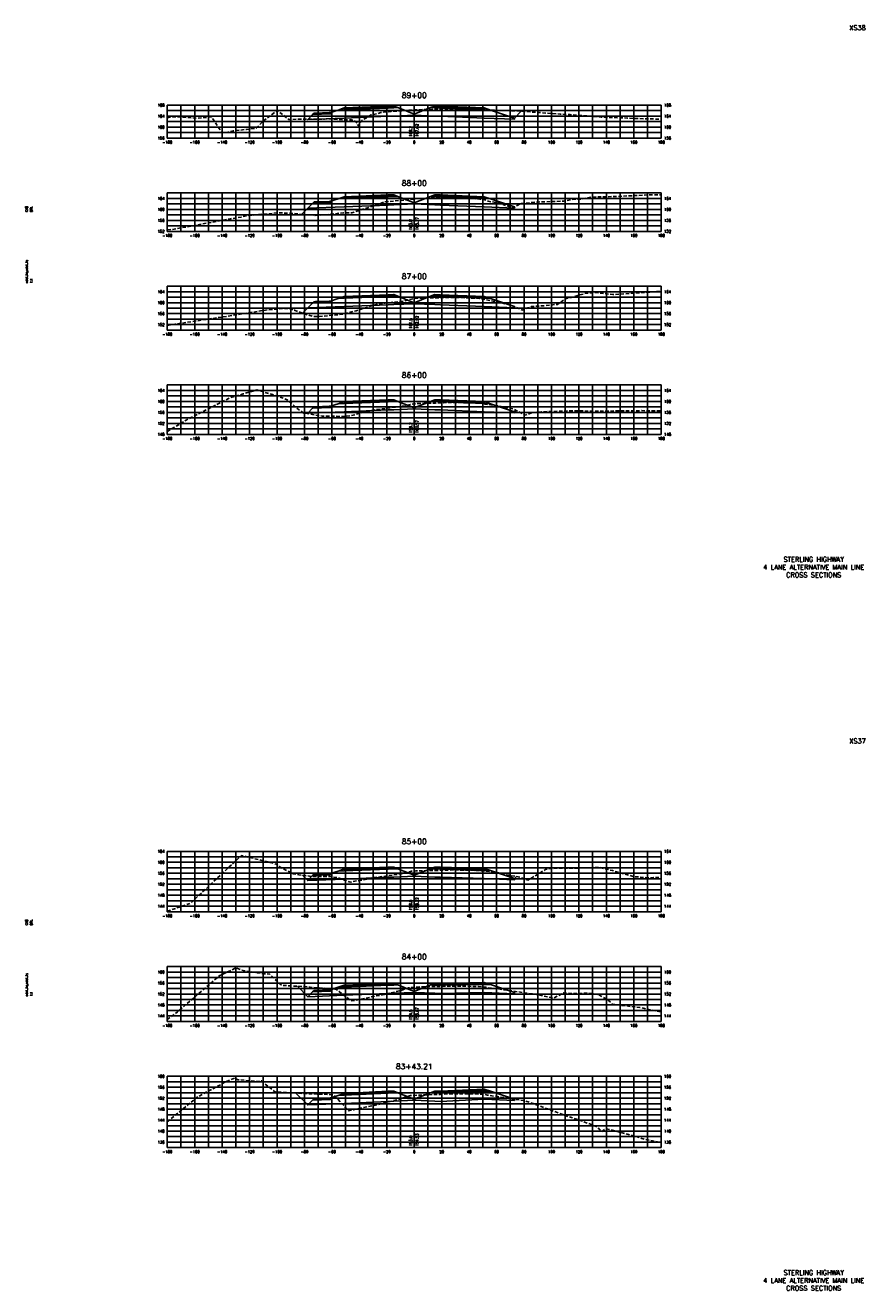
# Model space of a CAD drawing. Extents: x 37 to 9410, y 16 to 8218.
# Tile 14 of 110: x 1497 to 2108, y 2096 to 3018. Entities that reach past the tile are written whole.
import ezdxf
from ezdxf.enums import TextEntityAlignment as Align

# ---------------------------------------------------------------- set-up
doc = ezdxf.new("R2010")
doc.units = 0
doc.header["$LTSCALE"] = 20
doc.header["$MEASUREMENT"] = 0
doc.linetypes.add('HIDDEN_050%', pattern=[0.1875, 0.125, -0.0625])
for name, color, linetype in [('S-AT-TXT175', 6, 'Continuous'), ('S-AT-TXT80', 1, 'Continuous'), ('XDATUM', 3, 'Continuous'), ('XEG', 1, 'HIDDEN_050%'), ('XFG', 2, 'Continuous'), ('XGRID', 251, 'Continuous'), ('XGRIDT', 2, 'Continuous'), ('XREF-BORDER', 7, 'Continuous')]:
    doc.layers.add(name, color=color, linetype=linetype)
doc.styles.add('L100', font='simplex.shx', dxfattribs={"height": 2})
doc.styles.add('L175', font='ROMANSM.shx', dxfattribs={"height": 3.5})
doc.styles.add('L80', font='ROMANSM.shx', dxfattribs={"height": 1.6})

# ---------------------------------------------------------------- blocks, each defined once
blk = doc.blocks.new('03025_00_att1')
at = {"layer": 'S-AT-TXT175', "style": 'L175'}
for tag, p in [('NUM', (32.402, 20.822)), ('LINE1', (30.64, 1.444)), ('LINE2', (30.64, 1.161)), ('LINE3', (30.64, 0.877))]:
    blk.add_attdef(tag, text='', height=0.175, dxfattribs=at).set_placement(p, align=Align.CENTER)
at = {"layer": 'S-AT-TXT80', "style": 'L80'}
for tag, p in [('DESIGNED', (2.094, 14.201)), ('CHECKED', (2.265, 14.201)), ('DRAFTED', (2.436, 14.201)), ('PCTB', (2.094, 11.605)), ('PSCALE', (2.265, 11.605)), ('PVIEW', (2.436, 11.605))]:
    blk.add_attdef(tag, p, '', height=0.08, rotation=90, dxfattribs=at)

msp = doc.modelspace()

# ---------------------------------------------------------------- linework, layer by layer
at = {"layer": 'XDATUM', "flags": 128}
for points in [[(1702.09, 2949.87), (1702.41, 2949.55), (1729, 2950.61), (1761, 2951.89), (1765, 2952.05), (1780, 2952.65), (1795, 2952.05), (1799, 2951.89), (1831, 2950.61), (1853, 2949.73), (1853, 2950.62), (1857.94, 2955.57)], [(1698.05, 2880.49), (1702.41, 2884.85), (1729, 2885.91), (1761, 2887.19), (1765, 2887.35), (1780, 2887.95), (1795, 2887.35), (1799, 2887.19), (1831, 2885.91), (1853, 2885.03), (1853, 2885.92), (1853.18, 2885.74)], [(1698.66, 2808.41), (1702.41, 2812.15), (1729, 2813.21), (1761, 2814.49), (1765, 2814.65), (1780, 2815.25), (1795, 2814.65), (1799, 2814.49), (1831, 2813.21), (1853, 2812.33), (1853, 2813.22), (1853.23, 2813)], [(1702.09, 2735.13), (1702.41, 2735.45), (1729, 2736.51), (1761, 2737.79), (1765, 2737.95), (1780, 2738.55), (1795, 2737.95), (1799, 2737.79), (1831, 2736.51), (1853, 2735.63), (1853, 2736.52), (1854.07, 2737.59)], [(1698.57, 2398.59), (1702.41, 2394.75), (1729, 2395.81), (1761, 2397.09), (1765, 2397.25), (1780, 2397.85), (1795, 2397.25), (1799, 2397.09), (1831, 2396.11), (1853, 2395.23), (1853, 2396.11), (1854.48, 2397.59)], [(1694.79, 2317.67), (1702.41, 2310.05), (1729, 2311.11), (1761, 2312.39), (1765, 2312.55), (1780, 2313.15), (1795, 2312.55), (1799, 2312.39), (1831, 2313.02), (1853, 2312.14), (1853, 2313.03), (1853.82, 2313.85)], [(1693.75, 2239.78), (1702.41, 2231.12), (1729, 2232.18), (1761, 2233.73), (1765, 2233.89), (1780, 2234.49), (1795, 2233.89), (1799, 2233.73), (1831, 2235.27), (1853, 2234.39), (1853, 2235.28), (1853.03, 2235.31)]]:
    msp.add_lwpolyline(points, dxfattribs=at)
at = {"layer": 'XEG', "flags": 128}
for points in [[(1600, 2950.88), (1605.34, 2951.56), (1621.54, 2950.53), (1632.3, 2951.42), (1639.91, 2939.9), (1644.27, 2940.4), (1648.13, 2941.23), (1649.89, 2941.48), (1657.69, 2942.36), (1662.2, 2942.92), (1663.98, 2943.07), (1664.96, 2943.46), (1669.27, 2947.83), (1680.14, 2956.14), (1680.23, 2956.07), (1688.6, 2949.54), (1689.13, 2949.56), (1695.75, 2949.85), (1714.49, 2949.91), (1717.08, 2950.14), (1727.85, 2949.32), (1734.26, 2949.3), (1736.75, 2948.43), (1737.99, 2947.35), (1739.06, 2945.11), (1739.6, 2945.15), (1741.06, 2948.09), (1741.72, 2948.72), (1745.16, 2950.88), (1748.52, 2952.86), (1753.53, 2953.83), (1755.7, 2954.54), (1757.67, 2954.83), (1759.7, 2955.11), (1762.96, 2955.5), (1765.94, 2955.64), (1768.2, 2955.77), (1779.21, 2956.46), (1780, 2956.49), (1782.65, 2956.59), (1789.69, 2956.88), (1793.74, 2957.02), (1803.59, 2957.13), (1804.41, 2957.12), (1805.21, 2957.14), (1814.3, 2956.95), (1818.73, 2956.83), (1823.5, 2956.65), (1829.46, 2956.56), (1837.47, 2956.35), (1841.86, 2956.2), (1847.55, 2956.16), (1847.88, 2956.18), (1849.47, 2956.07), (1861.84, 2955.33), (1864.64, 2955.06), (1867.43, 2954.89), (1886.27, 2953.47), (1889.43, 2953.24), (1889.83, 2953.34), (1893.7, 2953.08), (1913.74, 2951.46), (1916.14, 2951.28), (1916.23, 2951.28), (1935.29, 2950.62), (1940.52, 2950.25), (1960, 2949.81)], [(1600, 2869.16), (1603.82, 2869.35), (1646.19, 2877.2), (1653.79, 2878.37), (1658.3, 2879.48), (1666.24, 2880.2), (1680.47, 2881.45), (1689.38, 2881.3), (1707.86, 2879.58), (1715.68, 2880.13), (1728.32, 2881.52), (1734.55, 2881.47), (1742.43, 2884.09), (1747.5, 2885.58), (1753.9, 2887.52), (1754.42, 2887.85), (1756.39, 2888.72), (1757.93, 2889.46), (1758.08, 2889.51), (1758.89, 2889.58), (1775.06, 2891.01), (1776.71, 2891.15), (1778.48, 2891.4), (1780, 2891.54), (1780.4, 2891.58), (1781.22, 2891.75), (1786.67, 2891.99), (1788.84, 2892.08), (1792.39, 2892.2), (1801.11, 2892.34), (1801.91, 2892.38), (1804.1, 2892.51), (1806.13, 2892.57), (1806.82, 2892.57), (1815.49, 2892.23), (1819.22, 2892.1), (1821.39, 2891.98), (1826.89, 2891.71), (1827.83, 2891.57), (1829.91, 2891.29), (1833.92, 2890.12), (1835.93, 2889.6), (1842.16, 2888.62), (1843.64, 2888.33), (1844.87, 2887.63), (1851.16, 2885.15), (1852.06, 2885.04), (1855.35, 2887.12), (1857.56, 2888.32), (1872.03, 2889.54), (1876.28, 2889.6), (1888.93, 2889.97), (1894.9, 2891.26), (1900.71, 2891.46), (1901.09, 2891.52), (1901.72, 2891.63), (1909.46, 2892.94), (1909.91, 2893.01), (1924.57, 2893.32), (1953.57, 2894.7), (1960, 2894.68)], [(1600, 2799.47), (1605.51, 2800.33), (1624.92, 2803.28), (1643.76, 2806.12), (1672.76, 2810.76), (1673.16, 2810.83), (1685.24, 2811.76), (1689.06, 2811.83), (1692.65, 2810.43), (1705.9, 2805.97), (1709.82, 2805.96), (1716.82, 2806.4), (1719.53, 2806.81), (1727.9, 2807.58), (1737.75, 2810.18), (1753.74, 2815.21), (1758.75, 2815.64), (1772.76, 2817.24), (1774.55, 2817.8), (1777.9, 2818.65), (1779.69, 2819.03), (1780, 2819.08), (1780.43, 2819.15), (1782.92, 2819.25), (1787.93, 2819.47), (1796.2, 2819.57), (1800.28, 2819.68), (1801.5, 2819.74), (1804.23, 2819.82), (1806.72, 2819.86), (1807.76, 2819.84), (1816.3, 2819.6), (1820.29, 2819.46), (1822.67, 2819.34), (1827.46, 2819.14), (1829.61, 2818.8), (1830.51, 2818.62), (1835.56, 2817.53), (1838.68, 2816.86), (1848.03, 2814.83), (1849.96, 2814.17), (1852.49, 2813.31), (1858.89, 2810.63), (1862.87, 2812.32), (1865.21, 2813.15), (1875.8, 2813.84), (1884.33, 2814.8), (1890.2, 2818.7), (1896.09, 2820.2), (1899.28, 2821.32), (1905.45, 2822.92), (1909.29, 2823.27), (1911.99, 2823.45), (1924.7, 2821.93), (1956.7, 2824.11), (1960, 2824.24)], [(1600, 2722.12), (1613.29, 2730.15), (1646.02, 2746.81), (1655.33, 2749.44), (1665.18, 2752.44), (1680.33, 2747.9), (1687.43, 2745.3), (1695.76, 2738.04), (1699.08, 2735.66), (1709.26, 2733.87), (1712.9, 2733.34), (1729.13, 2733.05), (1734.36, 2733.69), (1739.75, 2735.18), (1751.64, 2737.91), (1757.61, 2738.69), (1770.97, 2740.52), (1773.32, 2740.91), (1777.1, 2741.79), (1777.9, 2741.96), (1779.34, 2742.28), (1780, 2742.31), (1781.93, 2742.42), (1787.1, 2742.65), (1795.24, 2742.87), (1799.51, 2743.02), (1801.22, 2743.05), (1804.61, 2743.15), (1807.34, 2743.24), (1808.7, 2743.27), (1816.98, 2743.09), (1821.23, 2742.98), (1823.56, 2742.9), (1828.4, 2742.68), (1830.7, 2742.32), (1831.78, 2742.1), (1837.82, 2741.22), (1840.63, 2740.75), (1848.72, 2739.24), (1852.53, 2738.44), (1854.69, 2737.24), (1860.8, 2734.11), (1865.83, 2735.67), (1867.17, 2735.86), (1872.72, 2736.41), (1891.64, 2737.09), (1898.18, 2737.18), (1906.95, 2736.93), (1923.93, 2737.02), (1945.8, 2737.29), (1960, 2737.04)], [(1600, 2372.37), (1617.15, 2378.3), (1638.77, 2398.69), (1654.11, 2412.96), (1663.19, 2410.76), (1675.39, 2407.8), (1680.04, 2406.37), (1681.5, 2404.93), (1691.49, 2399.66), (1695.89, 2398.97), (1705.13, 2397.68), (1718.51, 2397.6), (1724.09, 2396.87), (1732.51, 2393.8), (1733.81, 2393.63), (1740.12, 2394.79), (1750.55, 2396.88), (1756.76, 2397.62), (1770.56, 2399.66), (1774.01, 2400.67), (1776.45, 2401.19), (1778.04, 2401.47), (1778.69, 2401.6), (1780, 2401.65), (1781.22, 2401.69), (1786.3, 2401.85), (1790.43, 2401.97), (1798.54, 2402.17), (1800.44, 2402.23), (1804.56, 2402.33), (1807.93, 2402.42), (1809.57, 2402.49), (1817.87, 2402.32), (1821.97, 2402.21), (1837.05, 2401.11), (1837.5, 2401.08), (1837.72, 2401.06), (1839.55, 2400.88), (1842.96, 2400.01), (1848.26, 2398.7), (1849.14, 2398.54), (1857.08, 2397.13), (1859.76, 2396.17), (1862.85, 2395.1), (1870.46, 2399.5), (1875.93, 2403.05), (1882.69, 2403.7), (1886.84, 2403.76), (1900.73, 2403.87), (1915.05, 2404.26), (1924.39, 2401.99), (1940.12, 2397.55), (1940.98, 2397.53), (1950.95, 2396.74), (1954.37, 2396.88), (1960, 2397.02)], [(1600, 2293.37), (1607.38, 2298.96), (1638.25, 2325.51), (1644.54, 2328.39), (1650.12, 2331.06), (1655.29, 2329.09), (1670.61, 2326.75), (1674.66, 2326.58), (1681.48, 2319.99), (1683.19, 2318.34), (1698.67, 2317.45), (1704.17, 2316.93), (1709.17, 2316.6), (1722.78, 2315.55), (1725.19, 2313.95), (1734.03, 2306.92), (1738.86, 2307.69), (1750.32, 2310.23), (1757.51, 2311.53), (1769.95, 2314.43), (1774.08, 2315.89), (1775.8, 2316.43), (1777.14, 2316.67), (1777.91, 2316.86), (1780, 2316.93), (1780.48, 2316.95), (1785.29, 2317.18), (1793.43, 2317.44), (1797.77, 2317.52), (1800.23, 2317.58), (1805.07, 2317.74), (1808.53, 2317.78), (1810.37, 2317.83), (1818.56, 2317.63), (1822.88, 2317.55), (1826.74, 2317.38), (1830.41, 2317.24), (1831.95, 2316.91), (1833.39, 2316.6), (1836.65, 2316.16), (1840.9, 2315.76), (1869.25, 2311.56), (1871.69, 2311.18), (1874.22, 2310.52), (1880.5, 2309.12), (1881.87, 2309.15), (1888.73, 2312.88), (1898.74, 2312.24), (1902.35, 2312.43), (1906.28, 2312.8), (1914.29, 2311.61), (1921.25, 2307.48), (1924.68, 2304.43), (1928.49, 2304.04), (1944.36, 2302.16), (1960, 2298.82)], [(1600, 2218.78), (1621.86, 2236.83), (1642.66, 2248.01), (1649.31, 2250.72), (1651.44, 2249.54), (1666.3, 2248.19), (1668.8, 2248.65), (1670.17, 2247.32), (1678.8, 2240.55), (1682.57, 2240.34), (1699.53, 2239.49), (1717.23, 2238.75), (1720.73, 2238.48), (1723.08, 2236.6), (1732.08, 2226.84), (1735.65, 2227.62), (1750.83, 2230.84), (1754.63, 2231.72), (1769.54, 2235.48), (1770.91, 2235.97), (1775.15, 2237.47), (1775.61, 2237.55), (1777.2, 2237.9), (1778.89, 2237.98), (1780, 2238.04), (1784.85, 2238.33), (1794.39, 2238.67), (1797.27, 2238.76), (1799, 2238.82), (1804.89, 2239.14), (1809.35, 2239.22), (1810.63, 2239.24), (1820.35, 2239.25), (1823.13, 2239.18), (1824.74, 2239.12), (1830.6, 2239.02), (1831.25, 2238.88), (1833.31, 2238.35), (1839.31, 2237.41), (1840.72, 2237.22), (1846.02, 2236.38), (1859.58, 2234.3), (1866.69, 2232.11), (1889.85, 2223.46), (1900.42, 2220.06), (1913.48, 2215.09), (1915.22, 2213), (1916.72, 2211.77), (1918.71, 2213.18), (1919.62, 2213.64), (1922.72, 2213.23), (1941.96, 2208), (1944.46, 2207.19), (1947.94, 2206.16), (1960, 2203.67)]]:
    msp.add_lwpolyline(points, dxfattribs=at)
at = {"layer": 'XFG', "flags": 128}
for points in [[(1780, 2953.39), (1768.05, 2958.18), (1765, 2958.05), (1761, 2957.89), (1729, 2956.61), (1724.43, 2956.43), (1719, 2954.62), (1719, 2953.62), (1705.96, 2953.1), (1702.41, 2949.55), (1729, 2950.61), (1761, 2951.89), (1765, 2952.05), (1780, 2952.65), (1780, 2953.39)], [(1719, 2954.62), (1718, 2954.58), (1718, 2954.24), (1708, 2953.84), (1708, 2954.18), (1707, 2954.14), (1705.96, 2953.1), (1719, 2953.62), (1719, 2954.62)], [(1718, 2954.58), (1708, 2954.18), (1708, 2953.84), (1718, 2954.24), (1718, 2954.58)], [(1765, 2958.39), (1761, 2958.23), (1729, 2956.95), (1729, 2957.95), (1724.43, 2956.43), (1729, 2956.61), (1761, 2957.89), (1765, 2958.05), (1768.05, 2958.18), (1765, 2959.39), (1765, 2958.39)], [(1765, 2959.39), (1761, 2959.23), (1729, 2957.95), (1729, 2957.61), (1761, 2958.89), (1765, 2959.05), (1765, 2959.39)], [(1765, 2959.05), (1761, 2958.89), (1729, 2957.61), (1729, 2956.95), (1761, 2958.23), (1765, 2958.39), (1765, 2959.05)], [(1780, 2953.39), (1791.95, 2958.18), (1795, 2958.05), (1799, 2957.89), (1831, 2956.61), (1835.57, 2956.43), (1853, 2950.62), (1853, 2949.73), (1831, 2950.61), (1799, 2951.89), (1795, 2952.05), (1780, 2952.65)], [(1795, 2959.39), (1791.95, 2958.18), (1795, 2958.05), (1799, 2957.89), (1831, 2956.61), (1835.57, 2956.43), (1831, 2957.95), (1831, 2956.95), (1799, 2958.23), (1795, 2958.39), (1795, 2959.39)], [(1795, 2959.39), (1795, 2959.05), (1799, 2958.89), (1831, 2957.61), (1831, 2957.95), (1799, 2959.23), (1795, 2959.39)], [(1795, 2959.05), (1795, 2958.39), (1799, 2958.23), (1831, 2956.95), (1831, 2957.61), (1799, 2958.89), (1795, 2959.05)], [(1853, 2950.62), (1853, 2950.62), (1857.94, 2955.57)], [(1702.41, 2949.55), (1702.41, 2949.55), (1702.09, 2949.87)], [(1780, 2888.69), (1768.05, 2893.48), (1765, 2893.35), (1761, 2893.19), (1729, 2891.91), (1724.43, 2891.73), (1719, 2889.92), (1719, 2888.92), (1705.96, 2888.4), (1702.41, 2884.85), (1729, 2885.91), (1761, 2887.19), (1765, 2887.35), (1780, 2887.95), (1780, 2888.69)], [(1719, 2889.92), (1718, 2889.88), (1718, 2889.54), (1708, 2889.14), (1708, 2889.48), (1707, 2889.44), (1705.96, 2888.4), (1719, 2888.92), (1719, 2889.92)], [(1718, 2889.88), (1708, 2889.48), (1708, 2889.14), (1718, 2889.54), (1718, 2889.88)], [(1765, 2893.69), (1761, 2893.53), (1729, 2892.25), (1729, 2893.25), (1724.43, 2891.73), (1729, 2891.91), (1761, 2893.19), (1765, 2893.35), (1768.05, 2893.48), (1765, 2894.69), (1765, 2893.69)], [(1765, 2894.69), (1761, 2894.53), (1729, 2893.25), (1729, 2892.91), (1761, 2894.19), (1765, 2894.35), (1765, 2894.69)], [(1765, 2894.35), (1761, 2894.19), (1729, 2892.91), (1729, 2892.25), (1761, 2893.53), (1765, 2893.69), (1765, 2894.35)], [(1780, 2888.69), (1791.95, 2893.48), (1795, 2893.35), (1799, 2893.19), (1831, 2891.91), (1835.57, 2891.73), (1853, 2885.92), (1853, 2885.03), (1831, 2885.91), (1799, 2887.19), (1795, 2887.35), (1780, 2887.95)], [(1795, 2894.69), (1791.95, 2893.48), (1795, 2893.35), (1799, 2893.19), (1831, 2891.91), (1835.57, 2891.73), (1831, 2893.25), (1831, 2892.25), (1799, 2893.53), (1795, 2893.69), (1795, 2894.69)], [(1795, 2894.69), (1795, 2894.35), (1799, 2894.19), (1831, 2892.91), (1831, 2893.25), (1799, 2894.53), (1795, 2894.69)], [(1795, 2894.35), (1795, 2893.69), (1799, 2893.53), (1831, 2892.25), (1831, 2892.91), (1799, 2894.19), (1795, 2894.35)], [(1702.41, 2884.85), (1702.41, 2884.85), (1698.05, 2880.49)], [(1853, 2885.92), (1853, 2885.92), (1853.18, 2885.74)], [(1780, 2815.99), (1768.05, 2820.78), (1765, 2820.65), (1761, 2820.49), (1729, 2819.21), (1724.43, 2819.03), (1719, 2817.22), (1719, 2816.22), (1705.96, 2815.7), (1702.41, 2812.15), (1729, 2813.21), (1761, 2814.49), (1765, 2814.65), (1780, 2815.25), (1780, 2815.99)], [(1719, 2817.22), (1718, 2817.18), (1718, 2816.84), (1708, 2816.44), (1708, 2816.78), (1707, 2816.74), (1705.96, 2815.7), (1719, 2816.22), (1719, 2817.22)], [(1718, 2817.18), (1708, 2816.78), (1708, 2816.44), (1718, 2816.84), (1718, 2817.18)], [(1765, 2820.99), (1761, 2820.83), (1729, 2819.55), (1729, 2820.55), (1724.43, 2819.03), (1729, 2819.21), (1761, 2820.49), (1765, 2820.65), (1768.05, 2820.78), (1765, 2821.99), (1765, 2820.99)], [(1765, 2821.99), (1761, 2821.83), (1729, 2820.55), (1729, 2820.21), (1761, 2821.49), (1765, 2821.65), (1765, 2821.99)], [(1765, 2821.65), (1761, 2821.49), (1729, 2820.21), (1729, 2819.55), (1761, 2820.83), (1765, 2820.99), (1765, 2821.65)], [(1780, 2815.99), (1791.95, 2820.78), (1795, 2820.65), (1799, 2820.49), (1831, 2819.21), (1835.57, 2819.03), (1853, 2813.22), (1853, 2812.33), (1831, 2813.21), (1799, 2814.49), (1795, 2814.65), (1780, 2815.25)], [(1795, 2821.99), (1791.95, 2820.78), (1795, 2820.65), (1799, 2820.49), (1831, 2819.21), (1835.57, 2819.03), (1831, 2820.55), (1831, 2819.55), (1799, 2820.83), (1795, 2820.99), (1795, 2821.99)], [(1795, 2821.99), (1795, 2821.65), (1799, 2821.49), (1831, 2820.21), (1831, 2820.55), (1799, 2821.83), (1795, 2821.99)], [(1795, 2821.65), (1795, 2820.99), (1799, 2820.83), (1831, 2819.55), (1831, 2820.21), (1799, 2821.49), (1795, 2821.65)], [(1702.41, 2812.15), (1702.41, 2812.15), (1698.66, 2808.41)], [(1853, 2813.22), (1853, 2813.22), (1853.23, 2813)], [(1780, 2739.29), (1768.05, 2744.08), (1765, 2743.95), (1761, 2743.79), (1729, 2742.51), (1724.43, 2742.33), (1719, 2740.52), (1719, 2739.52), (1705.96, 2739), (1702.41, 2735.45), (1729, 2736.51), (1761, 2737.79), (1765, 2737.95), (1780, 2738.55), (1780, 2739.29)], [(1719, 2740.52), (1718, 2740.48), (1718, 2740.14), (1708, 2739.74), (1708, 2740.08), (1707, 2740.04), (1705.96, 2739), (1719, 2739.52), (1719, 2740.52)], [(1718, 2740.48), (1708, 2740.08), (1708, 2739.74), (1718, 2740.14), (1718, 2740.48)], [(1765, 2744.29), (1761, 2744.13), (1729, 2742.85), (1729, 2743.85), (1724.43, 2742.33), (1729, 2742.51), (1761, 2743.79), (1765, 2743.95), (1768.05, 2744.08), (1765, 2745.29), (1765, 2744.29)], [(1765, 2745.29), (1761, 2745.13), (1729, 2743.85), (1729, 2743.51), (1761, 2744.79), (1765, 2744.95), (1765, 2745.29)], [(1765, 2744.95), (1761, 2744.79), (1729, 2743.51), (1729, 2742.85), (1761, 2744.13), (1765, 2744.29), (1765, 2744.95)], [(1780, 2739.29), (1791.95, 2744.08), (1795, 2743.95), (1799, 2743.79), (1831, 2742.51), (1835.57, 2742.33), (1853, 2736.52), (1853, 2735.63), (1831, 2736.51), (1799, 2737.79), (1795, 2737.95), (1780, 2738.55)], [(1795, 2745.29), (1791.95, 2744.08), (1795, 2743.95), (1799, 2743.79), (1831, 2742.51), (1835.57, 2742.33), (1831, 2743.85), (1831, 2742.85), (1799, 2744.13), (1795, 2744.29), (1795, 2745.29)], [(1795, 2745.29), (1795, 2744.95), (1799, 2744.79), (1831, 2743.51), (1831, 2743.85), (1799, 2745.13), (1795, 2745.29)], [(1795, 2744.95), (1795, 2744.29), (1799, 2744.13), (1831, 2742.85), (1831, 2743.51), (1799, 2744.79), (1795, 2744.95)], [(1702.41, 2735.45), (1702.41, 2735.45), (1702.09, 2735.13)], [(1853, 2736.52), (1853, 2736.52), (1854.07, 2737.59)], [(1702.41, 2394.75), (1702.41, 2394.75), (1698.57, 2398.59)], [(1780, 2398.59), (1768.05, 2403.38), (1765, 2403.25), (1761, 2403.09), (1729, 2401.81), (1724.43, 2401.63), (1719, 2399.82), (1719, 2398.82), (1705.96, 2398.3), (1702.41, 2394.75), (1729, 2395.81), (1761, 2397.09), (1765, 2397.25), (1780, 2397.85), (1780, 2398.59)], [(1719, 2399.82), (1718, 2399.78), (1718, 2399.44), (1708, 2399.04), (1708, 2399.38), (1707, 2399.34), (1705.96, 2398.3), (1719, 2398.82), (1719, 2399.82)], [(1718, 2399.78), (1708, 2399.38), (1708, 2399.04), (1718, 2399.44), (1718, 2399.78)], [(1765, 2403.59), (1761, 2403.43), (1729, 2402.15), (1729, 2403.15), (1724.43, 2401.63), (1729, 2401.81), (1761, 2403.09), (1765, 2403.25), (1768.05, 2403.38), (1765, 2404.59), (1765, 2403.59)], [(1765, 2404.59), (1761, 2404.43), (1729, 2403.15), (1729, 2402.81), (1761, 2404.09), (1765, 2404.25), (1765, 2404.59)], [(1765, 2404.25), (1761, 2404.09), (1729, 2402.81), (1729, 2402.15), (1761, 2403.43), (1765, 2403.59), (1765, 2404.25)], [(1780, 2398.59), (1791.95, 2403.38), (1795, 2403.25), (1799, 2403.09), (1831, 2402.11), (1835.57, 2401.93), (1853, 2396.11), (1853, 2395.23), (1831, 2396.11), (1799, 2397.09), (1795, 2397.25), (1780, 2397.85)], [(1795, 2404.59), (1791.95, 2403.38), (1795, 2403.25), (1799, 2403.09), (1831, 2402.11), (1835.57, 2401.93), (1831, 2403.45), (1831, 2402.45), (1799, 2403.43), (1795, 2403.59), (1795, 2404.59)], [(1795, 2404.59), (1795, 2404.25), (1799, 2404.09), (1831, 2403.11), (1831, 2403.45), (1799, 2404.43), (1795, 2404.59)], [(1795, 2404.25), (1795, 2403.59), (1799, 2403.43), (1831, 2402.45), (1831, 2403.11), (1799, 2404.09), (1795, 2404.25)], [(1853, 2396.11), (1853, 2396.11), (1854.48, 2397.59)], [(1702.41, 2310.05), (1702.41, 2310.05), (1694.79, 2317.67)], [(1780, 2313.89), (1768.05, 2318.68), (1765, 2318.55), (1761, 2318.39), (1729, 2317.11), (1724.43, 2316.93), (1719, 2315.12), (1719, 2314.12), (1705.96, 2313.6), (1702.41, 2310.05), (1729, 2311.11), (1761, 2312.39), (1765, 2312.55), (1780, 2313.15), (1780, 2313.89)], [(1765, 2318.89), (1761, 2318.73), (1729, 2317.45), (1729, 2318.45), (1724.43, 2316.93), (1729, 2317.11), (1761, 2318.39), (1765, 2318.55), (1768.05, 2318.68), (1765, 2319.89), (1765, 2318.89)], [(1765, 2319.89), (1761, 2319.73), (1729, 2318.45), (1729, 2318.11), (1761, 2319.39), (1765, 2319.55), (1765, 2319.89)], [(1765, 2319.55), (1761, 2319.39), (1729, 2318.11), (1729, 2317.45), (1761, 2318.73), (1765, 2318.89), (1765, 2319.55)], [(1780, 2313.89), (1791.95, 2318.68), (1795, 2318.55), (1799, 2318.39), (1831, 2319.02), (1835.57, 2318.84), (1853, 2313.03), (1853, 2312.14), (1831, 2313.02), (1799, 2312.39), (1795, 2312.55), (1780, 2313.15)], [(1795, 2319.89), (1791.95, 2318.68), (1795, 2318.55), (1799, 2318.39), (1831, 2319.02), (1835.57, 2318.84), (1831, 2320.36), (1831, 2319.36), (1799, 2318.73), (1795, 2318.89), (1795, 2319.89)], [(1795, 2319.89), (1795, 2319.55), (1799, 2319.39), (1831, 2320.02), (1831, 2320.36), (1799, 2319.73), (1795, 2319.89)], [(1795, 2319.55), (1795, 2318.89), (1799, 2318.73), (1831, 2319.36), (1831, 2320.02), (1799, 2319.39), (1795, 2319.55)], [(1719, 2315.12), (1718, 2315.08), (1718, 2314.74), (1708, 2314.34), (1708, 2314.68), (1707, 2314.64), (1705.96, 2313.6), (1719, 2314.12), (1719, 2315.12)], [(1718, 2315.08), (1708, 2314.68), (1708, 2314.34), (1718, 2314.74), (1718, 2315.08)], [(1853, 2313.03), (1853, 2313.03), (1853.82, 2313.85)], [(1795, 2241.23), (1791.95, 2240.01), (1795, 2239.89), (1799, 2239.73), (1831, 2241.27), (1835.57, 2241.09), (1831, 2242.61), (1831, 2241.61), (1799, 2240.07), (1795, 2240.23), (1795, 2241.23)], [(1795, 2241.23), (1795, 2240.89), (1799, 2240.73), (1831, 2242.27), (1831, 2242.61), (1799, 2241.07), (1795, 2241.23)], [(1795, 2240.89), (1795, 2240.23), (1799, 2240.07), (1831, 2241.61), (1831, 2242.27), (1799, 2240.73), (1795, 2240.89)], [(1702.41, 2231.12), (1702.41, 2231.12), (1693.75, 2239.78)], [(1780, 2235.23), (1768.05, 2240.01), (1765, 2239.89), (1761, 2239.73), (1729, 2238.18), (1724.43, 2238), (1719, 2236.19), (1719, 2235.19), (1705.96, 2234.66), (1702.41, 2231.12), (1729, 2232.18), (1761, 2233.73), (1765, 2233.89), (1780, 2234.49), (1780, 2235.23)], [(1719, 2236.19), (1718, 2236.15), (1718, 2235.81), (1708, 2235.41), (1708, 2235.75), (1707, 2235.71), (1705.96, 2234.66), (1719, 2235.19), (1719, 2236.19)], [(1718, 2236.15), (1708, 2235.75), (1708, 2235.41), (1718, 2235.81), (1718, 2236.15)], [(1765, 2240.23), (1761, 2240.07), (1729, 2238.52), (1729, 2239.52), (1724.43, 2238), (1729, 2238.18), (1761, 2239.73), (1765, 2239.89), (1768.05, 2240.01), (1765, 2241.23), (1765, 2240.23)], [(1765, 2241.23), (1761, 2241.07), (1729, 2239.52), (1729, 2239.18), (1761, 2240.73), (1765, 2240.89), (1765, 2241.23)], [(1765, 2240.89), (1761, 2240.73), (1729, 2239.18), (1729, 2238.52), (1761, 2240.07), (1765, 2240.23), (1765, 2240.89)], [(1780, 2235.23), (1791.95, 2240.01), (1795, 2239.89), (1799, 2239.73), (1831, 2241.27), (1835.57, 2241.09), (1853, 2235.28), (1853, 2234.39), (1831, 2235.27), (1799, 2233.73), (1795, 2233.89), (1780, 2234.49)], [(1853, 2235.28), (1853, 2235.28), (1853.03, 2235.31)]]:
    msp.add_lwpolyline(points, dxfattribs=at)
at = {"layer": 'XGRID'}
for p, q in [((1600, 2936), (1600, 2960)), ((1600, 2960), (1960, 2960)), ((1600, 2956), (1960, 2956)), ((1610, 2936), (1610, 2960)), ((1620, 2936), (1620, 2960)), ((1630, 2936), (1630, 2960)), ((1640, 2936), (1640, 2960)), ((1650, 2936), (1650, 2960)), ((1660, 2936), (1660, 2960)), ((1670, 2936), (1670, 2960)), ((1680, 2936), (1680, 2960)), ((1690, 2936), (1690, 2960)), ((1700, 2936), (1700, 2960)), ((1710, 2936), (1710, 2960)), ((1720, 2936), (1720, 2960)), ((1730, 2936), (1730, 2960)), ((1740, 2936), (1740, 2960)), ((1750, 2936), (1750, 2960)), ((1760, 2936), (1760, 2960)), ((1770, 2936), (1770, 2960)), ((1780, 2936), (1780, 2960)), ((1790, 2936), (1790, 2960)), ((1800, 2936), (1800, 2960)), ((1810, 2936), (1810, 2960)), ((1820, 2936), (1820, 2960)), ((1830, 2936), (1830, 2960)), ((1840, 2936), (1840, 2960)), ((1850, 2936), (1850, 2960)), ((1860, 2936), (1860, 2960)), ((1870, 2936), (1870, 2960)), ((1880, 2936), (1880, 2960)), ((1890, 2936), (1890, 2960)), ((1900, 2936), (1900, 2960)), ((1910, 2936), (1910, 2960)), ((1920, 2936), (1920, 2960)), ((1930, 2936), (1930, 2960)), ((1940, 2936), (1940, 2960)), ((1950, 2936), (1950, 2960)), ((1960, 2936), (1960, 2960)), ((1600, 2952), (1960, 2952)), ((1600, 2948), (1960, 2948)), ((1600, 2944), (1960, 2944)), ((1600, 2940), (1960, 2940)), ((1600, 2936), (1960, 2936)), ((1600, 2868), (1600, 2896)), ((1600, 2896), (1960, 2896)), ((1600, 2892), (1960, 2892)), ((1600, 2888), (1960, 2888)), ((1610, 2868), (1610, 2896)), ((1620, 2868), (1620, 2896)), ((1630, 2868), (1630, 2896)), ((1640, 2868), (1640, 2896)), ((1650, 2868), (1650, 2896)), ((1660, 2868), (1660, 2896)), ((1670, 2868), (1670, 2896)), ((1680, 2868), (1680, 2896)), ((1690, 2868), (1690, 2896)), ((1700, 2868), (1700, 2896)), ((1710, 2868), (1710, 2896)), ((1720, 2868), (1720, 2896)), ((1730, 2868), (1730, 2896)), ((1740, 2868), (1740, 2896)), ((1750, 2868), (1750, 2896)), ((1760, 2868), (1760, 2896)), ((1770, 2868), (1770, 2896)), ((1780, 2868), (1780, 2896)), ((1790, 2868), (1790, 2896)), ((1800, 2868), (1800, 2896)), ((1810, 2868), (1810, 2896)), ((1820, 2868), (1820, 2896)), ((1830, 2868), (1830, 2896)), ((1840, 2868), (1840, 2896)), ((1850, 2868), (1850, 2896)), ((1860, 2868), (1860, 2896)), ((1870, 2868), (1870, 2896)), ((1880, 2868), (1880, 2896)), ((1890, 2868), (1890, 2896)), ((1900, 2868), (1900, 2896)), ((1910, 2868), (1910, 2896)), ((1920, 2868), (1920, 2896)), ((1930, 2868), (1930, 2896)), ((1940, 2868), (1940, 2896)), ((1950, 2868), (1950, 2896)), ((1960, 2868), (1960, 2896)), ((1600, 2884), (1960, 2884)), ((1600, 2880), (1960, 2880)), ((1600, 2876), (1960, 2876)), ((1600, 2872), (1960, 2872)), ((1600, 2868), (1960, 2868)), ((1600, 2796), (1600, 2828)), ((1600, 2828), (1960, 2828)), ((1600, 2824), (1960, 2824)), ((1610, 2796), (1610, 2828)), ((1620, 2796), (1620, 2828)), ((1630, 2796), (1630, 2828)), ((1640, 2796), (1640, 2828)), ((1650, 2796), (1650, 2828)), ((1660, 2796), (1660, 2828)), ((1670, 2796), (1670, 2828)), ((1680, 2796), (1680, 2828)), ((1690, 2796), (1690, 2828)), ((1700, 2796), (1700, 2828)), ((1710, 2796), (1710, 2828)), ((1720, 2796), (1720, 2828)), ((1730, 2796), (1730, 2828)), ((1740, 2796), (1740, 2828)), ((1750, 2796), (1750, 2828)), ((1760, 2796), (1760, 2828)), ((1770, 2796), (1770, 2828)), ((1780, 2796), (1780, 2828)), ((1790, 2796), (1790, 2828)), ((1800, 2796), (1800, 2828)), ((1810, 2796), (1810, 2828)), ((1820, 2796), (1820, 2828)), ((1830, 2796), (1830, 2828)), ((1840, 2796), (1840, 2828)), ((1850, 2796), (1850, 2828)), ((1860, 2796), (1860, 2828)), ((1870, 2796), (1870, 2828)), ((1880, 2796), (1880, 2828)), ((1890, 2796), (1890, 2828)), ((1900, 2796), (1900, 2828)), ((1910, 2796), (1910, 2828)), ((1920, 2796), (1920, 2828)), ((1930, 2796), (1930, 2828)), ((1940, 2796), (1940, 2828)), ((1950, 2796), (1950, 2828)), ((1960, 2796), (1960, 2828)), ((1600, 2820), (1960, 2820)), ((1600, 2816), (1960, 2816)), ((1600, 2812), (1960, 2812)), ((1600, 2808), (1960, 2808)), ((1600, 2804), (1960, 2804)), ((1600, 2800), (1960, 2800)), ((1600, 2796), (1960, 2796)), ((1600, 2720), (1600, 2756)), ((1600, 2756), (1960, 2756)), ((1600, 2752), (1960, 2752)), ((1610, 2720), (1610, 2756)), ((1620, 2720), (1620, 2756)), ((1630, 2720), (1630, 2756)), ((1640, 2720), (1640, 2756)), ((1650, 2720), (1650, 2756)), ((1660, 2720), (1660, 2756)), ((1670, 2720), (1670, 2756)), ((1680, 2720), (1680, 2756)), ((1690, 2720), (1690, 2756)), ((1700, 2720), (1700, 2756)), ((1710, 2720), (1710, 2756)), ((1720, 2720), (1720, 2756)), ((1730, 2720), (1730, 2756)), ((1740, 2720), (1740, 2756)), ((1750, 2720), (1750, 2756)), ((1760, 2720), (1760, 2756)), ((1770, 2720), (1770, 2756)), ((1780, 2720), (1780, 2756)), ((1790, 2720), (1790, 2756)), ((1800, 2720), (1800, 2756)), ((1810, 2720), (1810, 2756)), ((1820, 2720), (1820, 2756)), ((1830, 2720), (1830, 2756)), ((1840, 2720), (1840, 2756)), ((1850, 2720), (1850, 2756)), ((1860, 2720), (1860, 2756)), ((1870, 2720), (1870, 2756)), ((1880, 2720), (1880, 2756)), ((1890, 2720), (1890, 2756)), ((1900, 2720), (1900, 2756)), ((1910, 2720), (1910, 2756)), ((1920, 2720), (1920, 2756)), ((1930, 2720), (1930, 2756)), ((1940, 2720), (1940, 2756)), ((1950, 2720), (1950, 2756)), ((1960, 2720), (1960, 2756)), ((1600, 2748), (1960, 2748)), ((1600, 2744), (1960, 2744)), ((1600, 2740), (1960, 2740)), ((1600, 2736), (1960, 2736)), ((1600, 2732), (1960, 2732)), ((1600, 2728), (1960, 2728)), ((1600, 2724), (1960, 2724)), ((1600, 2720), (1960, 2720)), ((1600, 2372), (1600, 2416)), ((1600, 2416), (1960, 2416)), ((1600, 2412), (1960, 2412)), ((1600, 2408), (1960, 2408)), ((1610, 2372), (1610, 2416)), ((1620, 2372), (1620, 2416)), ((1630, 2372), (1630, 2416)), ((1640, 2372), (1640, 2416)), ((1650, 2372), (1650, 2416)), ((1660, 2372), (1660, 2416)), ((1670, 2372), (1670, 2416)), ((1680, 2372), (1680, 2416)), ((1690, 2372), (1690, 2416)), ((1700, 2372), (1700, 2416)), ((1710, 2372), (1710, 2416)), ((1720, 2372), (1720, 2416)), ((1730, 2372), (1730, 2416)), ((1740, 2372), (1740, 2416)), ((1750, 2372), (1750, 2416)), ((1760, 2372), (1760, 2416)), ((1770, 2372), (1770, 2416)), ((1780, 2372), (1780, 2416)), ((1790, 2372), (1790, 2416)), ((1800, 2372), (1800, 2416)), ((1810, 2372), (1810, 2416)), ((1820, 2372), (1820, 2416)), ((1830, 2372), (1830, 2416)), ((1840, 2372), (1840, 2416)), ((1850, 2372), (1850, 2416)), ((1860, 2372), (1860, 2416)), ((1870, 2372), (1870, 2416)), ((1880, 2372), (1880, 2416)), ((1890, 2372), (1890, 2416)), ((1900, 2372), (1900, 2416)), ((1910, 2372), (1910, 2416)), ((1920, 2372), (1920, 2416)), ((1930, 2372), (1930, 2416)), ((1940, 2372), (1940, 2416)), ((1950, 2372), (1950, 2416)), ((1960, 2372), (1960, 2416)), ((1600, 2404), (1960, 2404)), ((1600, 2400), (1960, 2400)), ((1600, 2396), (1960, 2396)), ((1600, 2392), (1960, 2392)), ((1600, 2388), (1960, 2388)), ((1600, 2384), (1960, 2384)), ((1600, 2380), (1960, 2380)), ((1600, 2376), (1960, 2376)), ((1600, 2372), (1960, 2372)), ((1600, 2292), (1600, 2332)), ((1600, 2332), (1960, 2332)), ((1600, 2328), (1960, 2328)), ((1610, 2292), (1610, 2332)), ((1620, 2292), (1620, 2332)), ((1630, 2292), (1630, 2332)), ((1640, 2292), (1640, 2332)), ((1650, 2292), (1650, 2332)), ((1660, 2292), (1660, 2332)), ((1670, 2292), (1670, 2332)), ((1680, 2292), (1680, 2332)), ((1690, 2292), (1690, 2332)), ((1700, 2292), (1700, 2332)), ((1710, 2292), (1710, 2332)), ((1720, 2292), (1720, 2332)), ((1730, 2292), (1730, 2332)), ((1740, 2292), (1740, 2332)), ((1750, 2292), (1750, 2332)), ((1760, 2292), (1760, 2332)), ((1770, 2292), (1770, 2332)), ((1780, 2292), (1780, 2332)), ((1790, 2292), (1790, 2332)), ((1800, 2292), (1800, 2332)), ((1810, 2292), (1810, 2332)), ((1820, 2292), (1820, 2332)), ((1830, 2292), (1830, 2332)), ((1840, 2292), (1840, 2332)), ((1850, 2292), (1850, 2332)), ((1860, 2292), (1860, 2332)), ((1870, 2292), (1870, 2332)), ((1880, 2292), (1880, 2332)), ((1890, 2292), (1890, 2332)), ((1900, 2292), (1900, 2332)), ((1910, 2292), (1910, 2332)), ((1920, 2292), (1920, 2332)), ((1930, 2292), (1930, 2332)), ((1940, 2292), (1940, 2332)), ((1950, 2292), (1950, 2332)), ((1960, 2292), (1960, 2332)), ((1600, 2324), (1960, 2324)), ((1600, 2320), (1960, 2320)), ((1600, 2316), (1960, 2316)), ((1600, 2312), (1960, 2312)), ((1600, 2308), (1960, 2308)), ((1600, 2304), (1960, 2304)), ((1600, 2300), (1960, 2300)), ((1600, 2296), (1960, 2296)), ((1600, 2292), (1960, 2292)), ((1600, 2200), (1600, 2252)), ((1600, 2252), (1960, 2252)), ((1610, 2200), (1610, 2252)), ((1620, 2200), (1620, 2252)), ((1630, 2200), (1630, 2252)), ((1640, 2200), (1640, 2252)), ((1650, 2200), (1650, 2252)), ((1660, 2200), (1660, 2252)), ((1670, 2200), (1670, 2252)), ((1680, 2200), (1680, 2252)), ((1690, 2200), (1690, 2252)), ((1700, 2200), (1700, 2252)), ((1710, 2200), (1710, 2252)), ((1720, 2200), (1720, 2252)), ((1730, 2200), (1730, 2252)), ((1740, 2200), (1740, 2252)), ((1750, 2200), (1750, 2252)), ((1760, 2200), (1760, 2252)), ((1770, 2200), (1770, 2252)), ((1780, 2200), (1780, 2252)), ((1790, 2200), (1790, 2252)), ((1800, 2200), (1800, 2252)), ((1810, 2200), (1810, 2252)), ((1820, 2200), (1820, 2252)), ((1830, 2200), (1830, 2252)), ((1840, 2200), (1840, 2252)), ((1850, 2200), (1850, 2252)), ((1860, 2200), (1860, 2252)), ((1870, 2200), (1870, 2252)), ((1880, 2200), (1880, 2252)), ((1890, 2200), (1890, 2252)), ((1900, 2200), (1900, 2252)), ((1910, 2200), (1910, 2252)), ((1920, 2200), (1920, 2252)), ((1930, 2200), (1930, 2252)), ((1940, 2200), (1940, 2252)), ((1950, 2200), (1950, 2252)), ((1960, 2200), (1960, 2252)), ((1600, 2248), (1960, 2248)), ((1600, 2244), (1960, 2244)), ((1600, 2240), (1960, 2240)), ((1600, 2236), (1960, 2236)), ((1600, 2232), (1960, 2232)), ((1600, 2228), (1960, 2228)), ((1600, 2224), (1960, 2224)), ((1600, 2220), (1960, 2220)), ((1600, 2216), (1960, 2216)), ((1600, 2212), (1960, 2212)), ((1600, 2208), (1960, 2208)), ((1600, 2204), (1960, 2204)), ((1600, 2200), (1960, 2200))]:
    msp.add_line(p, q, dxfattribs=at)

# ---------------------------------------------------------------- block references
at = {"layer": 'XREF-BORDER'}
ref = msp.add_blockref('03025_00_att1', (1456.45, 2598.23), dxfattribs=dict(at, xscale=20, yscale=20, zscale=20))
ref.add_attrib('LINE1', 'STERLING HIGHWAY', dxfattribs={"layer": 'S-AT-TXT175', "height": 3.5, "style": 'L175'}).set_placement((2071.07, 2627.1), align=Align.CENTER)
ref.add_attrib('LINE2', '4 LANE ALTERNATIVE MAIN LINE', dxfattribs={"layer": 'S-AT-TXT175', "height": 3.5, "style": 'L175'}).set_placement((2071.07, 2621.44), align=Align.CENTER)
ref.add_attrib('LINE3', 'CROSS SECTIONS', dxfattribs={"layer": 'S-AT-TXT175', "height": 3.5, "style": 'L175'}).set_placement((2071.07, 2615.77), align=Align.CENTER)
ref.add_attrib('NUM', 'XS38', dxfattribs={"layer": 'S-AT-TXT175', "height": 3.5, "style": 'L175'}).set_placement((2103, 3014.66), align=Align.CENTER)
ref.add_attrib('DESIGNED', 'CAB', (1498.34, 2882.25), dxfattribs={"layer": 'S-AT-TXT80', "height": 1.6, "rotation": 90, "style": 'L80'})
ref.add_attrib('CHECKED', 'DRL', (1501.75, 2882.25), dxfattribs={"layer": 'S-AT-TXT80', "height": 1.6, "rotation": 90, "style": 'L80'})
ref.add_attrib('PCTB', 'adot_hs,adot_fs', (1498.34, 2830.32), dxfattribs={"layer": 'S-AT-TXT80', "height": 1.6, "rotation": 90, "style": 'L80'})
ref.add_attrib('PSCALE', '1:1', (1501.75, 2830.32), dxfattribs={"layer": 'S-AT-TXT80', "height": 1.6, "rotation": 90, "style": 'L80'})
ref = msp.add_blockref('03025_00_att1', (1456.45, 2078.23), dxfattribs=dict(at, xscale=20, yscale=20, zscale=20))
ref.add_attrib('LINE1', 'STERLING HIGHWAY', dxfattribs={"layer": 'S-AT-TXT175', "height": 3.5, "style": 'L175'}).set_placement((2071.07, 2107.1), align=Align.CENTER)
ref.add_attrib('LINE2', '4 LANE ALTERNATIVE MAIN LINE', dxfattribs={"layer": 'S-AT-TXT175', "height": 3.5, "style": 'L175'}).set_placement((2071.07, 2101.44), align=Align.CENTER)
ref.add_attrib('LINE3', 'CROSS SECTIONS', dxfattribs={"layer": 'S-AT-TXT175', "height": 3.5, "style": 'L175'}).set_placement((2071.07, 2095.77), align=Align.CENTER)
ref.add_attrib('NUM', 'XS37', dxfattribs={"layer": 'S-AT-TXT175', "height": 3.5, "style": 'L175'}).set_placement((2103, 2494.66), align=Align.CENTER)
ref.add_attrib('DESIGNED', 'CAB', (1498.34, 2362.25), dxfattribs={"layer": 'S-AT-TXT80', "height": 1.6, "rotation": 90, "style": 'L80'})
ref.add_attrib('CHECKED', 'DRL', (1501.75, 2362.25), dxfattribs={"layer": 'S-AT-TXT80', "height": 1.6, "rotation": 90, "style": 'L80'})
ref.add_attrib('PCTB', 'adot_hs,adot_fs', (1498.34, 2310.32), dxfattribs={"layer": 'S-AT-TXT80', "height": 1.6, "rotation": 90, "style": 'L80'})
ref.add_attrib('PSCALE', '1:1', (1501.75, 2310.32), dxfattribs={"layer": 'S-AT-TXT80', "height": 1.6, "rotation": 90, "style": 'L80'})

# ---------------------------------------------------------------- texts
at = {"layer": 'XGRIDT', "style": 'L100'}
for s, p in [('89+00', (1780, 2964)), ('88+00', (1780, 2900)), ('87+00', (1780, 2832)), ('86+00', (1780, 2760)), ('85+00', (1780, 2420)), ('84+00', (1780, 2336)), ('83+43.21', (1780, 2256))]:
    msp.add_text(s, height=4, dxfattribs=at).set_placement(p, align=Align.BOTTOM_CENTER)
for s, p in [('168', (1598, 2960)), ('164', (1598, 2952)), ('160', (1598, 2944)), ('156', (1598, 2936)), ('164', (1598, 2892)), ('160', (1598, 2884)), ('156', (1598, 2876)), ('152', (1598, 2868)), ('164', (1598, 2824)), ('160', (1598, 2816)), ('156', (1598, 2808)), ('152', (1598, 2800)), ('164', (1598, 2752)), ('160', (1598, 2744)), ('156', (1598, 2736)), ('152', (1598, 2728)), ('148', (1598, 2720)), ('164', (1598, 2416)), ('160', (1598, 2408)), ('156', (1598, 2400)), ('152', (1598, 2392)), ('148', (1598, 2384)), ('144', (1598, 2376)), ('160', (1598, 2328)), ('156', (1598, 2320)), ('152', (1598, 2312)), ('148', (1598, 2304)), ('144', (1598, 2296)), ('160', (1598, 2252)), ('156', (1598, 2244)), ('152', (1598, 2236)), ('148', (1598, 2228)), ('144', (1598, 2220)), ('140', (1598, 2212)), ('136', (1598, 2204))]:
    msp.add_text(s, height=2, dxfattribs=at).set_placement(p, align=Align.MIDDLE_RIGHT)
for s, p in [('168', (1962, 2960)), ('164', (1962, 2952)), ('160', (1962, 2944)), ('156', (1962, 2936)), ('164', (1962, 2892)), ('160', (1962, 2884)), ('156', (1962, 2876)), ('152', (1962, 2868)), ('164', (1962, 2824)), ('160', (1962, 2816)), ('156', (1962, 2808)), ('152', (1962, 2800)), ('164', (1962, 2752)), ('160', (1962, 2744)), ('156', (1962, 2736)), ('152', (1962, 2728)), ('148', (1962, 2720)), ('164', (1962, 2416)), ('160', (1962, 2408)), ('156', (1962, 2400)), ('152', (1962, 2392)), ('148', (1962, 2384)), ('144', (1962, 2376)), ('160', (1962, 2328)), ('156', (1962, 2320)), ('152', (1962, 2312)), ('148', (1962, 2304)), ('144', (1962, 2296)), ('160', (1962, 2252)), ('156', (1962, 2244)), ('152', (1962, 2236)), ('148', (1962, 2228)), ('144', (1962, 2220)), ('140', (1962, 2212)), ('136', (1962, 2204))]:
    msp.add_text(s, height=2, dxfattribs=at).set_placement(p, align=Align.MIDDLE_LEFT)
for s, p in [('166.2', (1779, 2937)), ('163.8', (1779, 2869)), ('161.5', (1779, 2797)), ('159.2', (1779, 2721)), ('156.8', (1779, 2373)), ('154.5', (1779, 2293)), ('153.0', (1779, 2201))]:
    msp.add_text(s, height=2, rotation=90, dxfattribs=at).set_placement(p, align=Align.BOTTOM_LEFT)
for s, p in [('167.62', (1781, 2937)), ('165.27', (1781, 2869)), ('162.92', (1781, 2797)), ('160.57', (1781, 2721)), ('158.22', (1781, 2373)), ('155.87', (1781, 2293)), ('154.53', (1781, 2201))]:
    msp.add_text(s, height=2, rotation=90, dxfattribs=at).set_placement(p, align=Align.TOP_LEFT)
for s, p in [('-180', (1600, 2934)), ('-160', (1620, 2934)), ('-140', (1640, 2934)), ('-120', (1660, 2934)), ('-100', (1680, 2934)), ('-80', (1700, 2934)), ('-60', (1720, 2934)), ('-40', (1740, 2934)), ('-20', (1760, 2934)), ('0', (1780, 2934)), ('20', (1800, 2934)), ('40', (1820, 2934)), ('60', (1840, 2934)), ('80', (1860, 2934)), ('100', (1880, 2934)), ('120', (1900, 2934)), ('140', (1920, 2934)), ('160', (1940, 2934)), ('180', (1960, 2934)), ('-180', (1600, 2866)), ('-160', (1620, 2866)), ('-140', (1640, 2866)), ('-120', (1660, 2866)), ('-100', (1680, 2866)), ('-80', (1700, 2866)), ('-60', (1720, 2866)), ('-40', (1740, 2866)), ('-20', (1760, 2866)), ('0', (1780, 2866)), ('20', (1800, 2866)), ('40', (1820, 2866)), ('60', (1840, 2866)), ('80', (1860, 2866)), ('100', (1880, 2866)), ('120', (1900, 2866)), ('140', (1920, 2866)), ('160', (1940, 2866)), ('180', (1960, 2866)), ('-180', (1600, 2794)), ('-160', (1620, 2794)), ('-140', (1640, 2794)), ('-120', (1660, 2794)), ('-100', (1680, 2794)), ('-80', (1700, 2794)), ('-60', (1720, 2794)), ('-40', (1740, 2794)), ('-20', (1760, 2794)), ('0', (1780, 2794)), ('20', (1800, 2794)), ('40', (1820, 2794)), ('60', (1840, 2794)), ('80', (1860, 2794)), ('100', (1880, 2794)), ('120', (1900, 2794)), ('140', (1920, 2794)), ('160', (1940, 2794)), ('180', (1960, 2794)), ('-180', (1600, 2718)), ('-160', (1620, 2718)), ('-140', (1640, 2718)), ('-120', (1660, 2718)), ('-100', (1680, 2718)), ('-80', (1700, 2718)), ('-60', (1720, 2718)), ('-40', (1740, 2718)), ('-20', (1760, 2718)), ('0', (1780, 2718)), ('20', (1800, 2718)), ('40', (1820, 2718)), ('60', (1840, 2718)), ('80', (1860, 2718)), ('100', (1880, 2718)), ('120', (1900, 2718)), ('140', (1920, 2718)), ('160', (1940, 2718)), ('180', (1960, 2718)), ('-180', (1600, 2370)), ('-160', (1620, 2370)), ('-140', (1640, 2370)), ('-120', (1660, 2370)), ('-100', (1680, 2370)), ('-80', (1700, 2370)), ('-60', (1720, 2370)), ('-40', (1740, 2370)), ('-20', (1760, 2370)), ('0', (1780, 2370)), ('20', (1800, 2370)), ('40', (1820, 2370)), ('60', (1840, 2370)), ('80', (1860, 2370)), ('100', (1880, 2370)), ('120', (1900, 2370)), ('140', (1920, 2370)), ('160', (1940, 2370)), ('180', (1960, 2370)), ('-180', (1600, 2290)), ('-160', (1620, 2290)), ('-140', (1640, 2290)), ('-120', (1660, 2290)), ('-100', (1680, 2290)), ('-80', (1700, 2290)), ('-60', (1720, 2290)), ('-40', (1740, 2290)), ('-20', (1760, 2290)), ('0', (1780, 2290)), ('20', (1800, 2290)), ('40', (1820, 2290)), ('60', (1840, 2290)), ('80', (1860, 2290)), ('100', (1880, 2290)), ('120', (1900, 2290)), ('140', (1920, 2290)), ('160', (1940, 2290)), ('180', (1960, 2290)), ('-180', (1600, 2198)), ('-160', (1620, 2198)), ('-140', (1640, 2198)), ('-120', (1660, 2198)), ('-100', (1680, 2198)), ('-80', (1700, 2198)), ('-60', (1720, 2198)), ('-40', (1740, 2198)), ('-20', (1760, 2198)), ('0', (1780, 2198)), ('20', (1800, 2198)), ('40', (1820, 2198)), ('60', (1840, 2198)), ('80', (1860, 2198)), ('100', (1880, 2198)), ('120', (1900, 2198)), ('140', (1920, 2198)), ('160', (1940, 2198)), ('180', (1960, 2198))]:
    msp.add_text(s, height=2, dxfattribs=at).set_placement(p, align=Align.TOP_CENTER)

doc.saveas('drawing.dxf')
